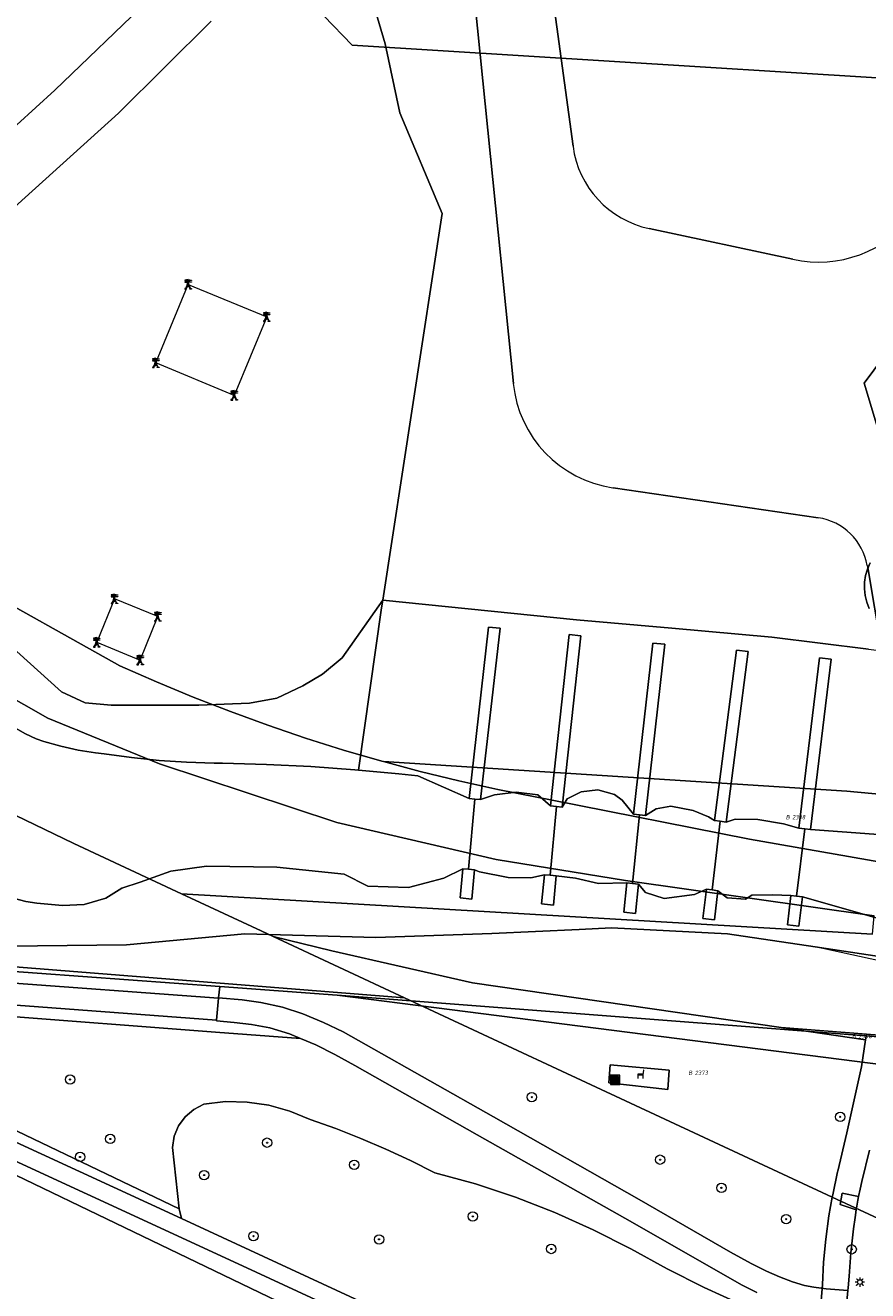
# Model space of a CAD drawing. Header units: metres. Extents: x 207466 to 209466, y 475780 to 477780.
# Tile 64 of 189: x 208239 to 208311, y 476391 to 476499. Entities that reach past the tile are written whole.
import ezdxf
from ezdxf.enums import TextEntityAlignment as Align

# ---------------------------------------------------------------- set-up
doc = ezdxf.new("R2010")
doc.units = ezdxf.units.M
doc.layers.get('0').update_dxf_attribs({"color": 253, "linetype": 'CONTINUOUS'})
for name, color, linetype, lineweight, true_color in [('B-OG-WA-SLOOT_WATER-A', 7, 'CONTINUOUS', 0, 0x478c9a), ('B-RO-GR-BEPLANTING_CULTUUR_BOSPLANTSOEN-GV', 7, 'CONTINUOUS', 0, 0x6d8a47), ('B-RO-GR-BOOM-S', 7, 'CONTINUOUS', 0, 0x6d8a47), ('B-RO-GR-GRAS-GV', 7, 'CONTINUOUS', 0, 0x6d8a47), ('B-RO-OG-WATER_BEEK-GV', 7, 'CONTINUOUS', 0, 0x478c9a), ('B-RO-OG-WATER_SLOOT-GV', 7, 'CONTINUOUS', 0, 0x478c9a), ('N-RO-GR-GRAS-GV', 7, 'CONTINUOUS', 0, 0x6d8a47)]:
    doc.layers.add(name, color=color, linetype=linetype, lineweight=lineweight, true_color=true_color)
for name, color, linetype, lineweight in [('B-RO-FV-GELEIDING_WILDRASTER-G', 253, 'CONTINUOUS', 0), ('B-RO-IE-MEUBILAIR_WEGMEUBILAIR-S', 253, 'CONTINUOUS', 0), ('B-RO-IE-MEUBILAIR_WEGMEUBILAIR_HOOGSPANNINGSMAST-G', 253, 'CONTINUOUS', 0), ('B-RO-IE-MEUBILAIR_WEGMEUBILAIR_HOOGSPANNINGSMAST-S', 253, 'CONTINUOUS', 0), ('B-RO-IE-TERREINAFSCHEIDING_KUNSTMATIG_MUUR-GV', 253, 'CONTINUOUS', 0), ('B-RO-KW-KUNSTWERK_STUW-G', 253, 'CONTINUOUS', 0), ('B-RO-OG-TERREIN_CULTUURSCHEIDING-GV', 253, 'CONTINUOUS', 0), ('B-RO-VH-VERHARDING_ASFALT-GV', 253, 'CONTINUOUS', 0), ('B-RO-VH-VERHARDING_BEDRIJFSVLOERPLAAT-GV', 253, 'CONTINUOUS', 0), ('B-RO-VH-VERHARDING_BETON-GV', 253, 'CONTINUOUS', 0), ('B-RO-VH-VERHARDING_TEGEL-GV', 253, 'CONTINUOUS', 0), ('B-WE-KG-GRENS_PERCEEL-GV', 150, 'CONTINUOUS', 18), ('B-WE-KG-GRENS_PERCEEL-S', 150, 'CONTINUOUS', 25), ('N-RO-KL-ET_LS_OV_LICHTMAST-S', 253, 'CONTINUOUS', 0), ('N-RO-VH-VERHARDING_BETON-GV', 253, 'CONTINUOUS', 0)]:
    doc.layers.add(name, color=color, linetype=linetype, lineweight=lineweight)
doc.styles.add('NLCS-ISO', font='NLCS-ISO.ttf')

# ---------------------------------------------------------------- blocks, each defined once
blk = doc.blocks.new('SIE-WEG_AFVALBAK-SO1')
at = {"linetype": 'Continuous'}
blk.add_hatch(color=0, dxfattribs=at).paths.add_polyline_path([(-1.5, -1.5), (1.5, -1.5), (1.5, 1.5), (-1.5, 1.5)])
at = {"color": 0, "linetype": 'ByBlock', "lineweight": -2, "flags": 128}
for points in [[(-2, -2), (2, -2), (2, 2), (-2, 2), (-2, -2)], [(-1.5, -1.5), (1.5, -1.5), (1.5, 1.5), (-1.5, 1.5), (-1.5, -1.5)]]:
    blk.add_lwpolyline(points, dxfattribs=at)
blk = doc.blocks.new('SKL-ET_HS_MAST-SO1')
at = {"lineweight": -2}
for p, q in [((0, 2.0703), (-1.4175, 1.7574)), ((-1.4175, 1.7574), (-1.4175, 1.6402)), ((-1.4175, 1.6402), (0, 1.6402)), ((0, 1.3491), (-1.4175, 1.0362)), ((-1.4175, 1.0362), (-1.4175, 0.919)), ((-1.4175, 0.919), (0, 0.919)), ((-0.3734, -0.3656), (-0.125, 0.9071)), ((0, 0.0217), (-0.3734, -0.3656)), ((0, 0.5355), (-0.2477, 0.2786)), ((0, 0.0217), (-0.2477, 0.2786)), ((0, 0.5355), (-0.1643, 0.7058)), ((-0.125, 0.9071), (-0.125, 2.0427)), ((0, 2.0703), (1.4175, 1.7574)), ((1.4175, 1.6402), (0, 1.6402)), ((0, 1.3491), (1.4175, 1.0362)), ((1.4175, 0.919), (0, 0.919)), ((0, 0.5355), (0.1643, 0.7058)), ((0, 0.5355), (0.2477, 0.2786)), ((0, 0.0217), (0.2477, 0.2786)), ((0, 0.0217), (0.3734, -0.3656)), ((0.125, 0.9071), (0.125, 2.0427)), ((0.3734, -0.3656), (0.125, 0.9071)), ((1.4175, 1.7574), (1.4175, 1.6402)), ((1.4175, 1.0362), (1.4175, 0.919)), ((-1.0365, -1.7589), (-0.3734, -0.3656)), ((-1.0365, -1.7589), (0, -0.7529)), ((0, -0.7529), (-0.3734, -0.3656)), ((0, -0.7529), (0.3734, -0.3656)), ((1.0365, -1.7589), (0, -0.7529)), ((1.0365, -1.7589), (0.3734, -0.3656))]:
    blk.add_line(p, q, dxfattribs=at)
at = {"lineweight": -2, "flags": 128}
blk.add_lwpolyline([(-1.4175, -2), (-0.6554, -2), (-0.6554, -1.7589), (-1.4175, -1.7589), (-1.4175, -2)], dxfattribs=at)
at = {"lineweight": -2, "extrusion": (0, 0, -1), "flags": 128}
blk.add_lwpolyline([(-1.4175, -2), (-0.6554, -2), (-0.6554, -1.7589), (-1.4175, -1.7589), (-1.4175, -2)], dxfattribs=at)
blk = doc.blocks.new('SKL-ET_OV_LICHTMAST-SO1')
at = {"color": 0, "linetype": 'ByBlock', "lineweight": -2}
blk.add_circle((0, 0), 1, dxfattribs=at)
for points in [[(-1.25, 0), (-2, 0)], [(-1.4142, 1.4142), (-0.8839, 0.8839)], [(0, 2), (0, 1.25)], [(0.8839, 0.8839), (1.4142, 1.4142)], [(2, 0), (1.25, 0)], [(-1.4142, -1.4142), (-0.8839, -0.8839)], [(0, -1.25), (0, -2)], [(0.8839, -0.8839), (1.4142, -1.4142)]]:
    blk.add_open_spline(points, degree=1, dxfattribs=at)
blk = doc.blocks.new('SIE-WEG_ZITBANK-SO1')
at = {"color": 0, "linetype": 'ByBlock', "lineweight": -2, "flags": 128}
blk.add_lwpolyline([(-0.9125, -1.6313), (-0.9125, -0.2), (1.0875, -0.2), (1.0875, -1.6313), (1.2875, -1.6313), (1.2875, -0.2125), (1.5361, 1.7765), (1.3346, 1.7765), (1.1125, 0), (-1.1125, 0), (-1.1125, -1.6313), (-0.9125, -1.6313)], dxfattribs=at)
blk = doc.blocks.new('SGR-BOOM_01-SO1')
at = {"linetype": 'Continuous'}
h = blk.add_hatch(color=0, dxfattribs=at)
edge = h.paths.add_edge_path()
edge.add_arc((0, 0), 0.25, 0, 360)
at = {"color": 0, "linetype": 'ByBlock', "lineweight": -2}
for radius in [2, 0.25]:
    blk.add_circle((0, 0), radius, dxfattribs=at)
blk = doc.blocks.new('SKG-PERCEELNUMMER-SO')
at = {"style": 'NLCS-ISO', "oblique": 10, "flags": 1}
blk.add_attdef('GEMEENTECODE', text='', height=1.8, dxfattribs=at).set_placement((0, 2.55), align=Align.MIDDLE_CENTER)
at = {"style": 'NLCS-ISO', "oblique": 10}
blk.add_attdef('SECTIE', text='', height=1.8, dxfattribs=at).set_placement((-0.5, 0), align=Align.MIDDLE_RIGHT)
blk.add_attdef('PERCEELNUMMER', text='', height=1.8, dxfattribs=at).set_placement((0.5, 0), align=Align.MIDDLE_LEFT)

msp = doc.modelspace()

# ---------------------------------------------------------------- linework, layer by layer
at = {"layer": 'B-OG-WA-SLOOT_WATER-A', "flags": 128}
for points in [[(208237.85, 476424.22), (208238.79, 476423.99), (208239.75, 476423.84), (208241.94, 476423.65), (208243.77, 476423.73), (208245.62, 476424.27), (208247, 476425.11), (208248.55, 476425.63), (208251.18, 476426.57), (208254.21, 476426.98), (208260.24, 476426.92), (208265.97, 476426.32), (208267.98, 476425.28), (208271.47, 476425.16), (208274.48, 476425.96), (208276.1, 476426.77), (208276.6, 476426.73), (208277.12, 476432.72), (208276.63, 476432.77), (208272.27, 476434.7), (208270.63, 476434.88), (208267.19, 476435.19), (208266.88, 476435.22), (208263.12, 476435.49), (208259.35, 476435.67), (208255.59, 476435.78), (208254.87, 476435.79), (208252.52, 476435.86), (208250.17, 476436.02), (208247.83, 476436.25), (208245.49, 476436.57), (208244.74, 476436.66), (208243.26, 476436.9), (208241.79, 476437.23), (208240.33, 476437.63), (208239.69, 476437.87), (208238.78, 476438.28), (208237.91, 476438.77)], [(208321.99, 476428.92), (208305.77, 476430.12), (208305.28, 476430.18), (208304.59, 476424.43), (208305.09, 476424.37), (208311.37, 476422.57)]]:
    msp.add_lwpolyline(points, dxfattribs=at)
at = {"layer": 'B-RO-FV-GELEIDING_WILDRASTER-G', "flags": 128}
msp.add_lwpolyline([(208277.84, 476592.2), (208276.58, 476582.49), (208275.18, 476576.52), (208270.18, 476557.97), (208268.13, 476550.03), (208267.4, 476547.21), (208266.2, 476541.44), (208265.77, 476535.21), (208265.58, 476522.23), (208265.56, 476512.31), (208267.79, 476502.87), (208269.46, 476497.16), (208270.73, 476491.26), (208274.33, 476482.67), (208269.27, 476449.7), (208269.17, 476449.02), (208267.19, 476435.19)], dxfattribs=at)
at = {"layer": 'B-RO-GR-BEPLANTING_CULTUUR_BOSPLANTSOEN-GV', "flags": 128}
msp.add_lwpolyline([(208282.63, 476379.14), (208228.7, 476405.06), (208227.16, 476406.09), (208225.74, 476407.29), (208224.47, 476408.64), (208223.35, 476410.13), (208209.69, 476428.27), (208208.14, 476429.76), (208206.43, 476431.07), (208206.35, 476430.94), (208171.48, 476418.27), (208173.56, 476417.3)], dxfattribs=at)
at = {"layer": 'B-RO-GR-GRAS-GV', "flags": 128}
for points in [[(208152.76, 476513.59), (208170.41, 476494.95), (208175.01, 476489.99), (208177.01, 476487.57), (208187.81, 476473.18), (208192.55, 476466.64), (208224.84, 476423.66), (208225.56, 476422.76), (208226.34, 476421.92), (208227.19, 476421.14), (208228.09, 476420.43), (208229.05, 476419.79), (208230.33, 476419.2), (208231.66, 476418.74), (208233.04, 476418.4), (208234.43, 476418.2), (208235.84, 476418.14), (208255.35, 476416.72), (208265.39, 476415.98), (208302.44, 476413.15), (208312.32, 476412.36)], [(208235.85, 476417.14), (208255.26, 476415.72), (208255.26, 476415.77), (208255.35, 476416.72), (208235.84, 476418.14), (208234.43, 476418.2), (208233.04, 476418.4), (208231.66, 476418.74), (208230.33, 476419.2), (208229.05, 476419.79), (208228.09, 476420.43), (208227.19, 476421.14), (208226.34, 476421.92), (208225.56, 476422.76), (208224.84, 476423.66), (208192.55, 476466.64), (208187.81, 476473.18), (208177.01, 476487.57), (208175.01, 476489.99), (208170.41, 476494.95), (208152.76, 476513.59)], [(208181.57, 476503.19), (208187.71, 476496.68), (208193.76, 476490.47), (208201.68, 476482.22), (208206.52, 476478.2), (208215.13, 476468.93), (208216.04, 476469.76), (208219.3, 476472.73), (208226.66, 476479.9), (208241.29, 476493.19), (208249.27, 476500.88)], [(208274.33, 476482.67), (208270.73, 476491.26), (208269.46, 476497.16), (208267.79, 476502.87)], [(208267.79, 476502.87), (208269.46, 476497.16), (208270.73, 476491.26), (208274.33, 476482.67), (208269.27, 476449.7), (208285.81, 476448.01), (208293.95, 476447.31), (208302.48, 476446.53), (208310.73, 476445.51)], [(208313.14, 476419.05), (208306.17, 476420.11), (208298.68, 476421.22), (208288.8, 476421.74), (208286.02, 476421.6), (208278.59, 476421.24), (208268.69, 476420.9), (208257.49, 476421.21), (208247.41, 476420.27), (208237.28, 476420.16), (208232.89, 476421.33), (208227.33, 476427.14), (208217.89, 476437.9), (208211.46, 476445.24), (208198.44, 476464.23), (208192.14, 476470.85), (208177.54, 476489.78), (208170.65, 476496.78), (208166.55, 476501.51)], [(208254.63, 476499.08), (208246.71, 476491.23), (208233.1, 476478.98), (208221.2, 476468.39), (208218.1, 476465.37), (208219.62, 476463.54), (208227.42, 476454.86), (208241.86, 476441.86), (208243.88, 476440.93), (208246.08, 476440.74), (208253.58, 476440.74), (208257.9, 476440.9), (208260.24, 476441.33), (208262.45, 476442.37), (208264.13, 476443.38), (208265.81, 476444.78), (208269.27, 476449.7), (208274.33, 476482.67)], [(208169.99, 476448.47), (208155.78, 476441.26), (208135.72, 476431.17), (208133.2, 476429.79), (208134.31, 476429.26), (208170.41, 476447.56), (208170.83, 476447.71), (208171.27, 476447.79), (208171.71, 476447.79), (208172.15, 476447.72), (208173.86, 476447.01), (208175.24, 476446.16), (208178.37, 476444.14), (208181.64, 476442.35), (208203.82, 476432.56), (208206.43, 476431.07), (208208.14, 476429.76), (208209.69, 476428.27), (208223.35, 476410.13), (208224.47, 476408.64), (208225.74, 476407.29), (208227.16, 476406.09), (208228.7, 476405.06), (208282.63, 476379.14)], [(208312.32, 476412.36), (208302.44, 476413.15), (208265.39, 476415.98), (208255.35, 476416.72), (208255.26, 476415.77), (208257.28, 476415.58), (208258.86, 476415.37), (208260.7, 476414.97), (208262.44, 476414.4), (208264.21, 476413.66), (208265.89, 476412.85), (208267.84, 476411.76), (208278.72, 476405.6), (208291.14, 476398.54), (208298.96, 476394.06), (208300.72, 476393.09), (208302.01, 476392.43), (208303.14, 476391.94), (208304.25, 476391.52), (208305.26, 476391.21), (208306.05, 476391.07), (208307.11, 476390.93), (208308.97, 476390.78)], [(208235.7, 476414.31), (208254.98, 476412.84), (208262.25, 476412.29), (208261.3, 476412.68), (208259.62, 476413.2), (208258.07, 476413.48), (208256.58, 476413.64), (208255.08, 476413.79), (208255.08, 476413.84), (208235.68, 476415.31)], [(208293.7, 476409.58), (208293.59, 476407.95), (208288.57, 476408.5), (208288.68, 476410.04), (208293.7, 476409.58)], [(208231.37, 476406.47), (208252.1, 476396.93), (208251.88, 476397.76), (208231.81, 476407.38)], [(208280.62, 476382.09), (208257.31, 476392.89), (208230.76, 476405.11)], [(208308.97, 476390.78), (208308.99, 476391.02), (208309.08, 476392.02), (208309.22, 476394), (208309.46, 476396.04), (208309.58, 476397.02), (208309.68, 476397.66), (208308.3, 476398.13), (208308.47, 476399.1), (208309.88, 476398.8), (208310.02, 476399.43), (208310.16, 476400.1), (208310.82, 476402.76)]]:
    msp.add_lwpolyline(points, dxfattribs=at)
at = {"layer": 'B-RO-IE-MEUBILAIR_WEGMEUBILAIR_HOOGSPANNINGSMAST-G', "flags": 128}
for points in [[(208252.66, 476476.63), (208259.36, 476473.86), (208256.59, 476467.16), (208249.89, 476469.93), (208252.66, 476476.63)], [(208244.85, 476446.09), (208248.55, 476444.58), (208250.06, 476448.29), (208246.36, 476449.79), (208244.85, 476446.09)]]:
    msp.add_lwpolyline(points, dxfattribs=at)
at = {"layer": 'B-RO-IE-TERREINAFSCHEIDING_KUNSTMATIG_MUUR-GV', "flags": 128}
for points in [[(208276.63, 476432.77), (208277.12, 476432.72), (208277.62, 476432.68), (208279.29, 476447.29), (208278.29, 476447.38), (208276.63, 476432.77)], [(208285.19, 476446.75), (208283.59, 476432.13), (208284.09, 476432.09), (208284.59, 476432.04), (208286.18, 476446.65), (208285.19, 476446.75)], [(208292.33, 476446.03), (208290.68, 476431.42), (208291.18, 476431.37), (208291.68, 476431.32), (208293.33, 476445.93), (208292.33, 476446.03)], [(208299.47, 476445.43), (208297.59, 476430.88), (208298.08, 476430.82), (208298.58, 476430.76), (208300.46, 476445.32), (208299.47, 476445.43)], [(208306.55, 476444.76), (208304.78, 476430.24), (208305.28, 476430.18), (208305.77, 476430.12), (208307.54, 476444.64), (208306.55, 476444.76)], [(208277.1, 476426.68), (208276.6, 476426.73), (208276.1, 476426.77), (208275.88, 476424.28), (208276.88, 476424.17), (208277.1, 476426.68)], [(208284.06, 476426.17), (208283.55, 476426.22), (208283.06, 476426.26), (208282.83, 476423.77), (208283.83, 476423.66), (208284.06, 476426.17)], [(208291.09, 476425.45), (208290.59, 476425.51), (208290.09, 476425.56), (208289.84, 476423.07), (208290.83, 476422.95), (208291.09, 476425.45)], [(208297.88, 476424.9), (208297.39, 476424.96), (208296.89, 476425.02), (208296.59, 476422.54), (208297.58, 476422.4), (208297.88, 476424.9)], [(208305.09, 476424.37), (208304.59, 476424.43), (208304.1, 476424.49), (208303.8, 476422), (208304.79, 476421.87), (208305.09, 476424.37)]]:
    msp.add_lwpolyline(points, dxfattribs=at)
at = {"layer": 'B-RO-KW-KUNSTWERK_STUW-G', "flags": 128}
for points in [[(208277.12, 476432.72), (208276.6, 476426.73)], [(208284.09, 476432.09), (208283.55, 476426.22)], [(208291.18, 476431.37), (208290.59, 476425.51)], [(208298.08, 476430.82), (208297.39, 476424.96)], [(208305.28, 476430.18), (208304.59, 476424.43)]]:
    msp.add_lwpolyline(points, dxfattribs=at)
at = {"layer": 'B-RO-OG-TERREIN_CULTUURSCHEIDING-GV', "flags": 128}
for points in [[(208301.21, 476390.62), (208299.95, 476391.25), (208289.92, 476396.97), (208277.32, 476404.06), (208266.89, 476409.98), (208265.18, 476410.93), (208263.56, 476411.75), (208262.25, 476412.29), (208254.98, 476412.84), (208235.7, 476414.31)], [(208231.81, 476407.38), (208251.88, 476397.76)], [(208251.88, 476397.76), (208251.31, 476403), (208251.47, 476403.95), (208251.84, 476404.84), (208252.4, 476405.61), (208253.13, 476406.24), (208253.99, 476406.68), (208255.84, 476406.9), (208257.7, 476406.87), (208259.55, 476406.61), (208261.35, 476406.1), (208263.07, 476405.37), (208265.25, 476404.6), (208267.41, 476403.75), (208269.54, 476402.85), (208271.64, 476401.87), (208273.72, 476400.84), (208277.18, 476399.88), (208280.6, 476398.74), (208283.96, 476397.44), (208287.24, 476395.97), (208290.45, 476394.34), (208293.55, 476392.63), (208296.71, 476391.04), (208299.93, 476389.57)], [(208299.93, 476389.57), (208296.71, 476391.04), (208293.55, 476392.63), (208290.45, 476394.34), (208287.24, 476395.97), (208283.96, 476397.44), (208280.6, 476398.74), (208277.18, 476399.88), (208273.72, 476400.84), (208271.64, 476401.87), (208269.54, 476402.85), (208267.41, 476403.75), (208265.25, 476404.6), (208263.07, 476405.37), (208261.35, 476406.1), (208259.55, 476406.61), (208257.7, 476406.87), (208255.84, 476406.9), (208253.99, 476406.68), (208253.13, 476406.24), (208252.4, 476405.61), (208251.84, 476404.84), (208251.47, 476403.95), (208251.31, 476403), (208251.88, 476397.76)], [(208251.88, 476397.76), (208252.1, 476396.93), (208257.93, 476394.24), (208281.19, 476383.46)]]:
    msp.add_lwpolyline(points, dxfattribs=at)
at = {"layer": 'B-RO-OG-WATER_BEEK-GV', "flags": 128}
for points in [[(208291.18, 476431.37), (208290.68, 476431.42), (208289.69, 476432.61), (208289.06, 476433.11), (208287.62, 476433.5), (208286.2, 476433.33), (208285.01, 476432.74), (208284.59, 476432.04), (208284.09, 476432.09), (208283.55, 476426.22), (208284.06, 476426.17), (208285.73, 476425.96), (208287.67, 476425.52), (208290.09, 476425.56), (208290.59, 476425.51), (208291.18, 476431.37)], [(208284.09, 476432.09), (208283.59, 476432.13), (208282.5, 476433.08), (208280.65, 476433.3), (208278.81, 476433.08), (208277.62, 476432.68), (208277.12, 476432.72), (208276.6, 476426.73), (208277.1, 476426.68), (208277.53, 476426.51), (208279.97, 476426.03), (208281.9, 476425.99), (208283.06, 476426.26), (208283.55, 476426.22), (208284.09, 476432.09)], [(208298.08, 476430.82), (208297.59, 476430.88), (208297.06, 476431.21), (208295.77, 476431.75), (208293.86, 476432.11), (208292.6, 476431.87), (208291.68, 476431.32), (208291.18, 476431.37), (208290.59, 476425.51), (208291.09, 476425.45), (208291.7, 476424.74), (208293.28, 476424.24), (208295.88, 476424.57), (208296.89, 476425.02), (208297.39, 476424.96), (208298.08, 476430.82)], [(208305.28, 476430.18), (208304.78, 476430.24), (208303.46, 476430.6), (208301.29, 476430.96), (208299.36, 476430.99), (208298.58, 476430.76), (208298.08, 476430.82), (208297.39, 476424.96), (208297.88, 476424.9), (208298.66, 476424.3), (208300.22, 476424.17), (208300.78, 476424.52), (208302.55, 476424.54), (208304.1, 476424.49), (208304.59, 476424.43), (208305.28, 476430.18)]]:
    msp.add_lwpolyline(points, dxfattribs=at)
at = {"layer": 'B-RO-OG-WATER_SLOOT-GV', "flags": 128}
for points in [[(208166.55, 476501.51), (208170.65, 476496.78), (208177.54, 476489.78), (208192.14, 476470.85), (208198.44, 476464.23), (208211.46, 476445.24), (208217.89, 476437.9), (208227.33, 476427.14), (208232.89, 476421.33), (208237.28, 476420.16), (208247.41, 476420.27), (208257.49, 476421.21), (208268.69, 476420.9), (208278.59, 476421.24), (208286.02, 476421.6), (208288.8, 476421.74), (208298.68, 476421.22), (208306.17, 476420.11), (208313.14, 476419.05)], [(208249.27, 476500.88), (208241.29, 476493.19), (208226.66, 476479.9), (208219.3, 476472.73), (208216.04, 476469.76), (208215.13, 476468.93), (208218.1, 476465.37), (208221.2, 476468.39), (208233.1, 476478.98), (208246.71, 476491.23), (208254.63, 476499.08)], [(208237.91, 476438.77), (208238.78, 476438.28), (208239.69, 476437.87), (208240.33, 476437.63), (208241.79, 476437.23), (208243.26, 476436.9), (208244.74, 476436.66), (208245.49, 476436.57), (208247.83, 476436.25), (208250.17, 476436.02), (208252.52, 476435.86), (208254.87, 476435.79), (208255.59, 476435.78), (208259.35, 476435.67), (208263.12, 476435.49), (208266.88, 476435.22), (208267.19, 476435.19), (208269.17, 476449.02), (208269.27, 476449.7), (208265.81, 476444.78), (208264.13, 476443.38), (208262.45, 476442.37), (208260.24, 476441.33), (208257.9, 476440.9), (208253.58, 476440.74), (208246.08, 476440.74), (208243.88, 476440.93), (208241.86, 476441.86), (208227.42, 476454.86)], [(208310.73, 476445.51), (208302.48, 476446.53), (208293.95, 476447.31), (208285.81, 476448.01), (208269.27, 476449.7), (208269.17, 476449.02), (208267.19, 476435.19), (208270.63, 476434.88), (208272.27, 476434.7), (208276.63, 476432.77)], [(208276.63, 476432.77), (208278.29, 476447.38), (208279.29, 476447.29), (208277.62, 476432.68), (208278.81, 476433.08), (208280.65, 476433.3), (208282.5, 476433.08), (208283.59, 476432.13), (208285.19, 476446.75), (208286.18, 476446.65), (208284.59, 476432.04), (208285.01, 476432.74), (208286.2, 476433.33), (208287.62, 476433.5), (208289.06, 476433.11), (208289.69, 476432.61), (208290.68, 476431.42), (208292.33, 476446.03), (208293.33, 476445.93), (208291.68, 476431.32), (208292.6, 476431.87), (208293.86, 476432.11), (208295.77, 476431.75), (208297.06, 476431.21), (208297.59, 476430.88), (208299.47, 476445.43), (208300.46, 476445.32), (208298.58, 476430.76), (208299.36, 476430.99), (208301.29, 476430.96), (208303.46, 476430.6), (208304.78, 476430.24), (208306.55, 476444.76), (208307.54, 476444.64), (208305.77, 476430.12), (208321.99, 476428.92)], [(208311.37, 476422.57), (208305.09, 476424.37), (208304.79, 476421.87), (208303.8, 476422), (208304.1, 476424.49), (208302.55, 476424.54), (208300.78, 476424.52), (208300.22, 476424.17), (208298.66, 476424.3), (208297.88, 476424.9), (208297.58, 476422.4), (208296.59, 476422.54), (208296.89, 476425.02), (208295.88, 476424.57), (208293.28, 476424.24), (208291.7, 476424.74), (208291.09, 476425.45), (208290.83, 476422.95), (208289.84, 476423.07), (208290.09, 476425.56), (208287.67, 476425.52), (208285.73, 476425.96), (208284.06, 476426.17), (208283.83, 476423.66), (208282.83, 476423.77), (208283.06, 476426.26), (208281.9, 476425.99), (208279.97, 476426.03), (208277.53, 476426.51), (208277.1, 476426.68), (208276.88, 476424.17), (208275.88, 476424.28), (208276.1, 476426.77), (208274.48, 476425.96), (208271.47, 476425.16), (208267.98, 476425.28), (208265.97, 476426.32), (208260.24, 476426.92), (208254.21, 476426.98), (208251.18, 476426.57), (208248.55, 476425.63), (208247, 476425.11), (208245.62, 476424.27), (208243.77, 476423.73), (208241.94, 476423.65), (208239.75, 476423.84), (208238.79, 476423.99), (208237.85, 476424.22)]]:
    msp.add_lwpolyline(points, dxfattribs=at)
at = {"layer": 'B-RO-VH-VERHARDING_ASFALT-GV', "flags": 128}
msp.add_lwpolyline([(208310.82, 476402.76), (208310.16, 476400.1), (208310.02, 476399.43), (208309.88, 476398.8), (208309.81, 476398.49), (208309.73, 476397.99), (208309.68, 476397.66), (208309.58, 476397.02), (208309.46, 476396.04), (208309.22, 476394), (208309.08, 476392.02), (208308.99, 476391.02), (208308.97, 476390.78), (208308.86, 476389.55)], dxfattribs=at)
at = {"layer": 'B-RO-VH-VERHARDING_BEDRIJFSVLOERPLAAT-GV', "flags": 128}
msp.add_lwpolyline([(208309.68, 476397.66), (208309.73, 476397.99), (208309.81, 476398.49), (208309.88, 476398.8), (208308.47, 476399.1), (208308.3, 476398.13), (208309.68, 476397.66)], dxfattribs=at)
at = {"layer": 'B-RO-VH-VERHARDING_BETON-GV', "flags": 128}
for points in [[(208235.68, 476415.31), (208255.08, 476413.84), (208255.26, 476415.72), (208235.85, 476417.14)], [(208308.86, 476389.55), (208308.97, 476390.78), (208307.11, 476390.93), (208306.05, 476391.07), (208305.26, 476391.21), (208304.25, 476391.52), (208303.14, 476391.94), (208302.01, 476392.43), (208300.72, 476393.09), (208298.96, 476394.06), (208291.14, 476398.54), (208278.72, 476405.6), (208267.84, 476411.76), (208265.89, 476412.85), (208264.21, 476413.66), (208262.44, 476414.4), (208260.7, 476414.97), (208258.86, 476415.37), (208257.28, 476415.58), (208255.26, 476415.77), (208255.26, 476415.72), (208255.08, 476413.84), (208255.08, 476413.79), (208256.58, 476413.64), (208258.07, 476413.48), (208259.62, 476413.2), (208261.3, 476412.68), (208262.25, 476412.29)], [(208262.25, 476412.29), (208263.56, 476411.75), (208265.18, 476410.93), (208266.89, 476409.98), (208277.32, 476404.06), (208289.92, 476396.97), (208299.95, 476391.25), (208301.21, 476390.62)], [(208281.19, 476383.46), (208257.93, 476394.24), (208252.1, 476396.93), (208231.37, 476406.47)], [(208230.76, 476405.11), (208257.31, 476392.89), (208280.62, 476382.09)]]:
    msp.add_lwpolyline(points, dxfattribs=at)
at = {"layer": 'B-RO-VH-VERHARDING_TEGEL-GV', "flags": 128}
msp.add_lwpolyline([(208293.7, 476409.58), (208288.68, 476410.04), (208288.57, 476408.5), (208293.59, 476407.95), (208293.7, 476409.58)], dxfattribs=at)
at = {"layer": 'B-WE-KG-GRENS_PERCEEL-GV'}
for points in [[(208071.7, 476599.48), (208173.27, 476492.4), (208174.46, 476491.12), (208175.63, 476489.78), (208176.76, 476488.41), (208177.15, 476487.89), (208183.53, 476481.26), (208218.48, 476445.75), (208227.51, 476436.42), (208232.91, 476433.73), (208242.9, 476428.92), (208252.1, 476424.64), (208311.08, 476421.18), (208311.2, 476422.75), (208289.98, 476425.76), (208278.96, 476427.57), (208265.34, 476430.73), (208250.22, 476435.72), (208240.67, 476439.62), (208227.97, 476446.84), (208215, 476455.77), (208204.53, 476465.58), (208168.13, 476503.86)], [(208169.26, 476517.42), (208205.23, 476479.54), (208214.67, 476465.15), (208216.99, 476462.43), (208219.3, 476460.74), (208222.13, 476458.76), (208224.99, 476456.83), (208227.89, 476454.96), (208230.82, 476453.14), (208233.79, 476451.37), (208246.84, 476444.08), (208249.95, 476442.71), (208253.09, 476441.41), (208256.26, 476440.18), (208259.46, 476439.01), (208262.68, 476437.92), (208265.92, 476436.9), (208269.18, 476435.95), (208269.32, 476435.92), (208308.89, 476433.38), (208312.23, 476433.08)], [(208252.14, 476512.08), (208266.66, 476497.05), (208333.37, 476492.9), (208333.72, 476493.43), (208336.93, 476498.02), (208337.59, 476499.02)], [(208333.37, 476492.9), (208266.66, 476497.05), (208252.14, 476512.08)], [(208168.13, 476503.86), (208204.53, 476465.58), (208215, 476455.77), (208227.97, 476446.84), (208240.67, 476439.62), (208250.22, 476435.72), (208265.34, 476430.73), (208278.96, 476427.57), (208289.98, 476425.76), (208311.2, 476422.75)], [(208310.79, 476448.99), (208310.58, 476449.52), (208310.44, 476450.08), (208310.38, 476450.65), (208310.39, 476451.23), (208310.48, 476451.79), (208310.64, 476452.34), (208310.88, 476452.87)], [(208310.88, 476452.87), (208310.64, 476452.34), (208310.48, 476451.79), (208310.39, 476451.23), (208310.38, 476450.65), (208310.44, 476450.08), (208310.58, 476449.52), (208310.79, 476448.99)], [(208311.77, 476427.34), (208300.57, 476429.29), (208283.59, 476432.66), (208282.43, 476432.89), (208279.09, 476433.54), (208275.77, 476434.27), (208272.47, 476435.08), (208269.32, 476435.92), (208269.18, 476435.95), (208265.92, 476436.9), (208262.68, 476437.92), (208259.46, 476439.01), (208256.26, 476440.18), (208253.09, 476441.41), (208249.95, 476442.71), (208246.84, 476444.08), (208233.79, 476451.37)], [(208234.63, 476418.66), (208271.12, 476415.77), (208259.92, 476421), (208258.89, 476421.48), (208252.1, 476424.64), (208242.9, 476428.92), (208232.91, 476433.73)], [(208311.08, 476421.18), (208252.1, 476424.64), (208258.89, 476421.48), (208259.92, 476421), (208264.92, 476419.77), (208276.93, 476417.05), (208303.27, 476413.22), (208310.55, 476412.65), (208313.03, 476412.45)], [(208304.86, 476368.59), (208306.8, 476391.27), (208306.9, 476393.21), (208307.08, 476395.17), (208307.34, 476397.17), (208307.63, 476398.75), (208293.33, 476405.41), (208271.12, 476415.77), (208234.63, 476418.66)], [(208313.03, 476412.45), (208310.55, 476412.65), (208310.48, 476412.18), (208310.14, 476409.87), (208308.89, 476404.23), (208308.1, 476400.97), (208308.08, 476400.92), (208307.67, 476398.96), (208307.63, 476398.75), (208311.92, 476396.75)]]:
    msp.add_lwpolyline(points, dxfattribs=at)
for points in [[(208269.32, 476435.92), (208272.47, 476435.08), (208275.77, 476434.27), (208279.09, 476433.54), (208282.43, 476432.89), (208283.59, 476432.66), (208300.57, 476429.29), (208311.77, 476427.34), (208312.23, 476433.08), (208308.89, 476433.38)], [(208264.92, 476419.77), (208259.92, 476421), (208271.12, 476415.77), (208293.33, 476405.41), (208307.63, 476398.75), (208307.67, 476398.96), (208308.08, 476400.92), (208308.1, 476400.97), (208308.89, 476404.23), (208310.14, 476409.87), (208310.48, 476412.18), (208303.27, 476413.22), (208276.93, 476417.05)], [(208303.27, 476413.22), (208310.48, 476412.18), (208310.55, 476412.65)], [(208306.8, 476391.27), (208304.86, 476368.59), (208324.9, 476366.58), (208326.23, 476371), (208326.69, 476372.67), (208327.07, 476374.35), (208327.38, 476376.05), (208327.6, 476377.76), (208327.72, 476379.61), (208327.76, 476381.47), (208327.74, 476383.32), (208327.64, 476385.18), (208327.47, 476387.03), (208327.24, 476388.86), (208327.1, 476389.69), (208311.92, 476396.75), (208307.63, 476398.75), (208307.34, 476397.17), (208307.08, 476395.17), (208306.9, 476393.21)]]:
    msp.add_lwpolyline(points, close=True, dxfattribs=at)
at = {"layer": 'N-RO-GR-GRAS-GV', "flags": 128}
for points in [[(208273.86, 476533.05), (208280.42, 476468.16)], [(208280.42, 476468.16), (208273.86, 476533.05)], [(208279.5, 476532.52), (208285.51, 476488.41)], [(208285.51, 476488.41), (208279.5, 476532.52)], [(208267.79, 476502.87), (208269.46, 476497.16), (208270.73, 476491.26), (208274.33, 476482.67), (208269.27, 476449.7), (208285.81, 476448.01), (208293.95, 476447.31), (208302.48, 476446.53), (208310.73, 476445.51), (208311.87, 476445.37), (208310.63, 476452.65)], [(208337.72, 476502.55), (208315.73, 476483.92), (208317.22, 476477.42), (208310.37, 476468.19), (208316.59, 476447.51)], [(208311.87, 476445.37), (208313.48, 476437.57), (208315.34, 476437.2), (208316.59, 476447.51), (208310.37, 476468.19), (208317.22, 476477.42), (208315.73, 476483.92), (208314.62, 476482.51)], [(208292.01, 476481.4), (208304.28, 476478.77)], [(208304.28, 476478.77), (208292.01, 476481.4)], [(208313.08, 476418.61), (208306.17, 476420.11), (208298.68, 476421.22), (208288.8, 476421.74), (208286.02, 476421.6), (208278.59, 476421.24), (208268.69, 476420.9), (208257.49, 476421.21), (208247.41, 476420.27), (208237.28, 476420.16), (208232.89, 476421.33), (208227.33, 476427.14), (208217.89, 476437.9), (208211.46, 476445.24), (208198.44, 476464.23), (208194.34, 476468.54), (208192.46, 476466.77)], [(208235.85, 476417.14), (208255.26, 476415.72), (208255.26, 476415.77), (208255.35, 476416.72), (208235.84, 476418.14), (208234.43, 476418.2), (208233.04, 476418.4), (208231.66, 476418.74), (208230.33, 476419.2), (208229.05, 476419.79), (208228.09, 476420.43), (208227.19, 476421.14), (208226.34, 476421.92), (208225.56, 476422.76), (208224.84, 476423.66), (208192.46, 476466.77), (208191.73, 476466.08), (208202.97, 476451.3)], [(208192.46, 476466.77), (208224.84, 476423.66), (208225.56, 476422.76), (208226.34, 476421.92), (208227.19, 476421.14), (208228.09, 476420.43), (208229.05, 476419.79), (208230.33, 476419.2), (208231.66, 476418.74), (208233.04, 476418.4), (208234.43, 476418.2), (208235.84, 476418.14), (208255.35, 476416.72), (208265.39, 476415.98), (208312.43, 476409.99)], [(208288.92, 476459.27), (208306.43, 476456.72)], [(208306.43, 476456.72), (208288.92, 476459.27)], [(208310.63, 476452.65), (208311.87, 476445.37)], [(208312.43, 476409.99), (208265.39, 476415.98), (208255.35, 476416.72), (208255.26, 476415.77), (208257.28, 476415.58), (208258.86, 476415.37), (208260.7, 476414.97), (208262.44, 476414.4), (208264.21, 476413.66), (208265.89, 476412.85), (208267.84, 476411.76), (208278.72, 476405.6), (208291.14, 476398.54), (208298.96, 476394.06), (208300.72, 476393.09), (208302.01, 476392.43), (208303.14, 476391.94), (208304.25, 476391.52), (208305.26, 476391.21), (208306.05, 476391.07), (208307.11, 476390.93), (208308.97, 476390.78)], [(208301.21, 476390.62), (208299.95, 476391.25), (208289.92, 476396.97), (208277.32, 476404.06), (208266.89, 476409.98), (208265.18, 476410.93), (208263.56, 476411.75), (208262.25, 476412.29), (208261.3, 476412.68), (208259.62, 476413.2), (208258.07, 476413.48), (208256.58, 476413.64), (208255.08, 476413.79), (208255.08, 476413.84), (208235.68, 476415.31)], [(208231.37, 476406.47), (208252.1, 476396.93), (208251.88, 476397.76), (208251.31, 476403), (208251.47, 476403.95), (208251.84, 476404.84), (208252.4, 476405.61), (208253.13, 476406.24), (208253.99, 476406.68), (208255.84, 476406.9), (208257.7, 476406.87), (208259.55, 476406.61), (208261.35, 476406.1), (208263.07, 476405.37), (208265.25, 476404.6), (208267.41, 476403.75), (208269.54, 476402.85), (208271.64, 476401.87), (208273.72, 476400.84), (208277.18, 476399.88), (208280.6, 476398.74), (208283.96, 476397.44), (208287.24, 476395.97), (208290.45, 476394.34), (208293.55, 476392.63), (208296.71, 476391.04), (208299.93, 476389.57)], [(208308.97, 476390.78), (208308.99, 476391.02), (208309.08, 476392.02), (208309.22, 476394), (208309.46, 476396.04), (208309.58, 476397.02), (208309.68, 476397.66), (208308.3, 476398.13), (208308.47, 476399.1), (208309.88, 476398.8), (208310.02, 476399.43), (208310.16, 476400.1), (208310.82, 476402.76)]]:
    msp.add_lwpolyline(points, dxfattribs=at)
at = {"layer": 'N-RO-GR-GRAS-GV'}
for centre, radius, start, end in [((208293.74, 476489.52), 8.31, 187.7426, 257.9512), ((208293.74, 476489.52), 8.31, 187.7426, 257.9512), ((208306.45, 476488.94), 10.4, 257.9543, 321.7964), ((208306.45, 476488.94), 10.4, 257.9543, 321.7964), ((208290.36, 476469.17), 10, 185.7724, 261.7053), ((208290.36, 476469.17), 10, 185.7724, 261.7053), ((208305.7, 476451.77), 5, 10.0711, 81.6729), ((208305.7, 476451.77), 5, 10.0711, 81.6729)]:
    msp.add_arc(centre, radius, start, end, dxfattribs=at)
at = {"layer": 'N-RO-VH-VERHARDING_BETON-GV', "flags": 128}
msp.add_lwpolyline([(208235.68, 476415.31), (208255.08, 476413.84), (208255.26, 476415.72), (208235.85, 476417.14)], dxfattribs=at)

# ---------------------------------------------------------------- block references
at = {"layer": 'B-RO-GR-BOOM-S', "xscale": 0.2, "yscale": 0.2, "zscale": 0.2}
for p in [(208242.58, 476408.79), (208281.99, 476407.29), (208308.31, 476405.6), (208246.01, 476403.72), (208259.4, 476403.4), (208243.43, 476402.18), (208292.94, 476401.95), (208254.02, 476400.64), (208266.83, 476401.52), (208298.17, 476399.54), (208276.95, 476397.11), (208303.7, 476396.88), (208258.23, 476395.43), (208268.95, 476395.15), (208283.65, 476394.33), (208309.29, 476394.3)]:
    msp.add_blockref('SGR-BOOM_01-SO1', p, dxfattribs=at)
at = {"layer": 'B-RO-IE-MEUBILAIR_WEGMEUBILAIR-S', "xscale": 0.2, "yscale": 0.2, "zscale": 0.2}
for name, p in [('SIE-WEG_ZITBANK-SO1', (208291.25, 476409.24)), ('SIE-WEG_AFVALBAK-SO1', (208289.1, 476408.76))]:
    msp.add_blockref(name, p, dxfattribs=at)
at = {"layer": 'B-RO-IE-MEUBILAIR_WEGMEUBILAIR_HOOGSPANNINGSMAST-S', "xscale": 0.2, "yscale": 0.2, "zscale": 0.2}
for p in [(208252.66, 476476.63), (208259.36, 476473.86), (208249.89, 476469.93), (208256.59, 476467.16), (208246.36, 476449.79), (208250.06, 476448.29), (208244.85, 476446.09), (208248.55, 476444.58)]:
    msp.add_blockref('SKL-ET_HS_MAST-SO1', p, dxfattribs=at)
at = {"layer": 'B-WE-KG-GRENS_PERCEEL-S', "xscale": 0.2, "yscale": 0.2, "zscale": 0.2}
for p, values in [((208304.11, 476431.17), {'PERCEELNUMMER': '2308', 'SECTIE': 'B'}), ((208309.76, 476412.49), {'PERCEELNUMMER': '2388', 'SECTIE': 'B'}), ((208295.8, 476409.36), {'PERCEELNUMMER': '2373', 'SECTIE': 'B'})]:
    msp.add_blockref('SKG-PERCEELNUMMER-SO', p, dxfattribs=at).add_auto_attribs(values)
at = {"layer": 'N-RO-KL-ET_LS_OV_LICHTMAST-S', "xscale": 0.2, "yscale": 0.2, "zscale": 0.2}
msp.add_blockref('SKL-ET_OV_LICHTMAST-SO1', (208309.99, 476391.51), dxfattribs=at)

doc.saveas('drawing.dxf')
